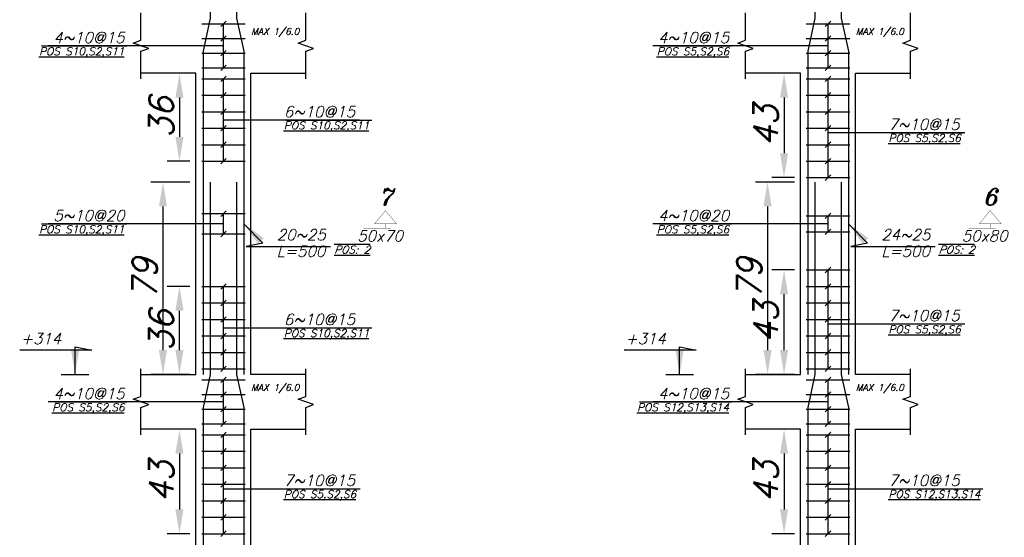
# Model space of a CAD drawing. Header units: inches. Extents: x 826 to 1034, y 702 to 834.
# Tile 7 of 93: x 892.67 to 900.76, y 717.7 to 721.95. Entities that reach past the tile are written whole.
import ezdxf
from ezdxf.enums import TextEntityAlignment as Align

# ---------------------------------------------------------------- set-up
doc = ezdxf.new("R2010")
doc.units = ezdxf.units.IN
doc.header["$MEASUREMENT"] = 0
doc.layers.add('SAZE_DRAWINGS', color=7, linetype='Continuous')
doc.styles.add('SAZE_STYLE', font='romansp.shx', dxfattribs={"oblique": 15})
doc.styles.add('SAZE_STYLE1', font='romant.shx', dxfattribs={"oblique": 15})
doc.dimstyles.new('SAZE_DIM_STYLE', dxfattribs={"dimtxt": 0.2, "dimasz": 0.2, "dimexe": 0.1, "dimexo": 0.05, "dimgap": 0.05, "dimtad": 0, "dimzin": 0, "dimdsep": 46, "dimtxsty": 'SAZE_STYLE', "dimcen": 0.09, "dimclrd": 2, "dimclre": 2, "dimclrt": 3, "dimadec": 0, "dimazin": 0, "dimtfac": 1, "dimtdec": 4, "dimtix": 1, "dimtmove": 1, "dimatfit": 3, "dimfxl": 1, "dimtolj": 1, "dimtzin": 0, "dimarcsym": 0})

# ---------------------------------------------------------------- blocks, each defined once
blk = doc.blocks.new('*D3698')
at = {"layer": 'Defpoints', "color": 0, "transparency": 16777216}
for p in [(894.1177, 720.6186), (893.8467, 719.0378), (894.1177, 719.0378)]:
    blk.add_point(p, dxfattribs=at)
at = {"layer": 'SAZE_DRAWINGS', "color": 2, "lineweight": -2, "transparency": 16777216}
for p, q in [((894.0677, 720.6186), (893.7467, 720.6186)), ((893.8467, 720.4186), (893.8467, 719.2378)), ((894.0677, 719.0378), (893.7467, 719.0378))]:
    blk.add_line(p, q, dxfattribs=at)
at = {"layer": 'SAZE_DRAWINGS', "color": 2, "transparency": 16777216}
for points in [[(893.8134, 720.4186), (893.88, 720.4186), (893.8467, 720.6186)], [(893.8134, 719.2378), (893.88, 719.2378), (893.8467, 719.0378)]]:
    blk.add_solid(points, dxfattribs=at)
at = {"layer": 'SAZE_DRAWINGS', "color": 3, "transparency": 16777216, "insert": (893.6967, 719.8282), "char_height": 0.2, "attachment_point": 5, "rotation": 90, "style": 'SAZE_STYLE'}
blk.add_mtext('\\A1;79', dxfattribs=at)
blk = doc.blocks.new('*D3700')
at = {"layer": 'Defpoints', "color": 0, "transparency": 16777216}
for p in [(894.1177, 718.5862), (893.9822, 717.728), (894.1177, 717.728)]:
    blk.add_point(p, dxfattribs=at)
at = {"layer": 'SAZE_DRAWINGS', "color": 2, "lineweight": -2, "transparency": 16777216}
for p, q in [((894.0677, 718.5862), (893.8822, 718.5862)), ((893.9822, 718.3862), (893.9822, 717.928)), ((894.0677, 717.728), (893.8822, 717.728))]:
    blk.add_line(p, q, dxfattribs=at)
at = {"layer": 'SAZE_DRAWINGS', "color": 2, "transparency": 16777216}
for points in [[(893.9489, 718.3862), (894.0155, 718.3862), (893.9822, 718.5862)], [(893.9489, 717.928), (894.0155, 717.928), (893.9822, 717.728)]]:
    blk.add_solid(points, dxfattribs=at)
at = {"layer": 'SAZE_DRAWINGS', "color": 3, "transparency": 16777216, "insert": (893.8322, 718.1571), "char_height": 0.2, "attachment_point": 5, "rotation": 90, "style": 'SAZE_STYLE'}
blk.add_mtext('\\A1;43', dxfattribs=at)
blk = doc.blocks.new('*D3702')
at = {"layer": 'Defpoints', "color": 0, "transparency": 16777216}
for p in [(893.9822, 719.7605), (894.1177, 719.7605), (894.1177, 719.0378)]:
    blk.add_point(p, dxfattribs=at)
at = {"layer": 'SAZE_DRAWINGS', "color": 2, "lineweight": -2, "transparency": 16777216}
for p, q in [((894.0677, 719.7605), (893.8822, 719.7605)), ((893.9822, 719.2378), (893.9822, 719.5605)), ((894.0677, 719.0378), (893.8822, 719.0378))]:
    blk.add_line(p, q, dxfattribs=at)
at = {"layer": 'SAZE_DRAWINGS', "color": 2, "transparency": 16777216}
for points in [[(893.9489, 719.5605), (894.0155, 719.5605), (893.9822, 719.7605)], [(893.9489, 719.2378), (894.0155, 719.2378), (893.9822, 719.0378)]]:
    blk.add_solid(points, dxfattribs=at)
at = {"layer": 'SAZE_DRAWINGS', "color": 3, "transparency": 16777216, "insert": (893.8322, 719.3991), "char_height": 0.2, "attachment_point": 5, "rotation": 90, "style": 'SAZE_STYLE'}
blk.add_mtext('\\A1;36', dxfattribs=at)
blk = doc.blocks.new('*D3703')
at = {"layer": 'Defpoints', "color": 0, "transparency": 16777216}
for p in [(894.1177, 721.5129), (893.9822, 720.7903), (894.1177, 720.7903)]:
    blk.add_point(p, dxfattribs=at)
at = {"layer": 'SAZE_DRAWINGS', "color": 2, "lineweight": -2, "transparency": 16777216}
for p, q in [((894.0677, 721.5129), (893.8822, 721.5129)), ((893.9822, 721.3129), (893.9822, 720.9903)), ((894.0677, 720.7903), (893.8822, 720.7903))]:
    blk.add_line(p, q, dxfattribs=at)
at = {"layer": 'SAZE_DRAWINGS', "color": 2, "transparency": 16777216}
for points in [[(893.9489, 721.3129), (894.0155, 721.3129), (893.9822, 721.5129)], [(893.9489, 720.9903), (894.0155, 720.9903), (893.9822, 720.7903)]]:
    blk.add_solid(points, dxfattribs=at)
at = {"layer": 'SAZE_DRAWINGS', "color": 3, "transparency": 16777216, "insert": (893.8322, 721.1516), "char_height": 0.2, "attachment_point": 5, "rotation": 90, "style": 'SAZE_STYLE'}
blk.add_mtext('\\A1;36', dxfattribs=at)
blk = doc.blocks.new('*D3600')
at = {"layer": 'Defpoints', "color": 0, "transparency": 16777216}
for p in [(899.0859, 720.6186), (898.815, 719.0378), (899.0859, 719.0378)]:
    blk.add_point(p, dxfattribs=at)
at = {"layer": 'SAZE_DRAWINGS', "color": 2, "lineweight": -2, "transparency": 16777216}
for p, q in [((899.0359, 720.6186), (898.715, 720.6186)), ((898.815, 720.4186), (898.815, 719.2378)), ((899.0359, 719.0378), (898.715, 719.0378))]:
    blk.add_line(p, q, dxfattribs=at)
at = {"layer": 'SAZE_DRAWINGS', "color": 2, "transparency": 16777216}
for points in [[(898.7816, 720.4186), (898.8483, 720.4186), (898.815, 720.6186)], [(898.7816, 719.2378), (898.8483, 719.2378), (898.815, 719.0378)]]:
    blk.add_solid(points, dxfattribs=at)
at = {"layer": 'SAZE_DRAWINGS', "color": 3, "transparency": 16777216, "insert": (898.665, 719.8282), "char_height": 0.2, "attachment_point": 5, "rotation": 90, "style": 'SAZE_STYLE'}
blk.add_mtext('\\A1;79', dxfattribs=at)
blk = doc.blocks.new('*D3607')
at = {"layer": 'Defpoints', "color": 0, "transparency": 16777216}
for p in [(899.0859, 718.5862), (898.9504, 717.728), (899.0859, 717.728)]:
    blk.add_point(p, dxfattribs=at)
at = {"layer": 'SAZE_DRAWINGS', "color": 2, "lineweight": -2, "transparency": 16777216}
for p, q in [((899.0359, 718.5862), (898.8504, 718.5862)), ((898.9504, 718.3862), (898.9504, 717.928)), ((899.0359, 717.728), (898.8504, 717.728))]:
    blk.add_line(p, q, dxfattribs=at)
at = {"layer": 'SAZE_DRAWINGS', "color": 2, "transparency": 16777216}
for points in [[(898.9171, 718.3862), (898.9838, 718.3862), (898.9504, 718.5862)], [(898.9171, 717.928), (898.9838, 717.928), (898.9504, 717.728)]]:
    blk.add_solid(points, dxfattribs=at)
at = {"layer": 'SAZE_DRAWINGS', "color": 3, "transparency": 16777216, "insert": (898.8004, 718.1571), "char_height": 0.2, "attachment_point": 5, "rotation": 90, "style": 'SAZE_STYLE'}
blk.add_mtext('\\A1;43', dxfattribs=at)
blk = doc.blocks.new('*D3609')
at = {"layer": 'Defpoints', "color": 0, "transparency": 16777216}
for p in [(898.9504, 719.896), (899.0859, 719.896), (899.0859, 719.0378)]:
    blk.add_point(p, dxfattribs=at)
at = {"layer": 'SAZE_DRAWINGS', "color": 2, "lineweight": -2, "transparency": 16777216}
for p, q in [((899.0359, 719.896), (898.8504, 719.896)), ((898.9504, 719.2378), (898.9504, 719.696)), ((899.0359, 719.0378), (898.8504, 719.0378))]:
    blk.add_line(p, q, dxfattribs=at)
at = {"layer": 'SAZE_DRAWINGS', "color": 2, "transparency": 16777216}
for points in [[(898.9171, 719.696), (898.9838, 719.696), (898.9504, 719.896)], [(898.9171, 719.2378), (898.9838, 719.2378), (898.9504, 719.0378)]]:
    blk.add_solid(points, dxfattribs=at)
at = {"layer": 'SAZE_DRAWINGS', "color": 3, "transparency": 16777216, "insert": (898.8004, 719.4669), "char_height": 0.2, "attachment_point": 5, "rotation": 90, "style": 'SAZE_STYLE'}
blk.add_mtext('\\A1;43', dxfattribs=at)
blk = doc.blocks.new('*D3610')
at = {"layer": 'Defpoints', "color": 0, "transparency": 16777216}
for p in [(899.0859, 721.5129), (898.9504, 720.6548), (899.0859, 720.6548)]:
    blk.add_point(p, dxfattribs=at)
at = {"layer": 'SAZE_DRAWINGS', "color": 2, "lineweight": -2, "transparency": 16777216}
for p, q in [((899.0359, 721.5129), (898.8504, 721.5129)), ((898.9504, 721.3129), (898.9504, 720.8548)), ((899.0359, 720.6548), (898.8504, 720.6548))]:
    blk.add_line(p, q, dxfattribs=at)
at = {"layer": 'SAZE_DRAWINGS', "color": 2, "transparency": 16777216}
for points in [[(898.9171, 721.3129), (898.9838, 721.3129), (898.9504, 721.5129)], [(898.9171, 720.8548), (898.9838, 720.8548), (898.9504, 720.6548)]]:
    blk.add_solid(points, dxfattribs=at)
at = {"layer": 'SAZE_DRAWINGS', "color": 3, "transparency": 16777216, "insert": (898.8004, 721.0838), "char_height": 0.2, "attachment_point": 5, "rotation": 90, "style": 'SAZE_STYLE'}
blk.add_mtext('\\A1;43', dxfattribs=at)

msp = doc.modelspace()

# ---------------------------------------------------------------- linework, layer by layer
at = {"layer": 'SAZE_DRAWINGS', "color": 3}
for p, q in [((894.1651, 721.9194), (894.5219, 721.9194)), ((899.1334, 721.9194), (899.4902, 721.9194)), ((894.1651, 721.799), (894.5219, 721.799)), ((899.1334, 721.799), (899.4902, 721.799)), ((894.1651, 721.6785), (894.5219, 721.6785)), ((899.1334, 721.6785), (899.4902, 721.6785)), ((894.1651, 721.5581), (894.5219, 721.5581)), ((899.1334, 721.5581), (899.4902, 721.5581)), ((894.1651, 721.4677), (894.5219, 721.4677)), ((899.1334, 721.4677), (899.4902, 721.4677)), ((894.1651, 721.3322), (894.5219, 721.3322)), ((899.1334, 721.3322), (899.4902, 721.3322)), ((894.1651, 721.1967), (894.5219, 721.1967)), ((899.1334, 721.1967), (899.4902, 721.1967)), ((894.1651, 721.0612), (894.5219, 721.0612)), ((899.1334, 721.0612), (899.4902, 721.0612)), ((894.1651, 720.9258), (894.5219, 720.9258)), ((899.1334, 720.9258), (899.4902, 720.9258)), ((894.1651, 720.7903), (894.5219, 720.7903)), ((899.1334, 720.7903), (899.4902, 720.7903)), ((899.1334, 720.6548), (899.4902, 720.6548)), ((894.1651, 720.3589), (894.5219, 720.3589)), ((899.1334, 720.3416), (899.4902, 720.3416)), ((899.1334, 720.2091), (899.4902, 720.2091)), ((894.1651, 720.1918), (894.5219, 720.1918)), ((899.1334, 719.896), (899.4902, 719.896)), ((894.1651, 719.7605), (894.5219, 719.7605)), ((899.1334, 719.7605), (899.4902, 719.7605)), ((894.1651, 719.625), (894.5219, 719.625)), ((899.1334, 719.625), (899.4902, 719.625)), ((894.1651, 719.4895), (894.5219, 719.4895)), ((899.1334, 719.4895), (899.4902, 719.4895)), ((894.1651, 719.354), (894.5219, 719.354)), ((899.1334, 719.354), (899.4902, 719.354)), ((894.1651, 719.2185), (894.5219, 719.2185)), ((899.1334, 719.2185), (899.4902, 719.2185)), ((894.1651, 719.083), (894.5219, 719.083)), ((899.1334, 719.083), (899.4902, 719.083)), ((893.0111, 719.0378), (893.2369, 719.0378)), ((894.1651, 718.9926), (894.5219, 718.9926)), ((897.9794, 719.0378), (898.2052, 719.0378)), ((899.1334, 718.9926), (899.4902, 718.9926)), ((894.1651, 718.8722), (894.5219, 718.8722)), ((899.1334, 718.8722), (899.4902, 718.8722)), ((894.1651, 718.7518), (894.5219, 718.7518)), ((899.1334, 718.7518), (899.4902, 718.7518)), ((894.1651, 718.6313), (894.5219, 718.6313)), ((899.1334, 718.6313), (899.4902, 718.6313)), ((894.1651, 718.541), (894.5219, 718.541)), ((899.1334, 718.541), (899.4902, 718.541)), ((894.1651, 718.4055), (894.5219, 718.4055)), ((899.1334, 718.4055), (899.4902, 718.4055)), ((894.1651, 718.27), (894.5219, 718.27)), ((899.1334, 718.27), (899.4902, 718.27)), ((894.1651, 718.1345), (894.5219, 718.1345)), ((899.1334, 718.1345), (899.4902, 718.1345)), ((894.1651, 717.999), (894.5219, 717.999)), ((899.1334, 717.999), (899.4902, 717.999)), ((894.1651, 717.8635), (894.5219, 717.8635)), ((899.1334, 717.8635), (899.4902, 717.8635)), ((894.1651, 717.728), (894.5219, 717.728)), ((899.1334, 717.728), (899.4902, 717.728))]:
    msp.add_line(p, q, dxfattribs=at)
at = {"layer": 'SAZE_DRAWINGS', "color": 2}
for p, q in [((894.3661, 721.942), (894.3209, 721.8968)), ((894.3435, 721.5581), (894.3435, 721.9194)), ((899.3344, 721.942), (899.2892, 721.8968)), ((899.3118, 721.5581), (899.3118, 721.9194)), ((894.3661, 721.8215), (894.3209, 721.7764)), ((899.3344, 721.8215), (899.2892, 721.7764)), ((894.3435, 721.7387), (892.9041, 721.7387)), ((899.3118, 721.7387), (897.8724, 721.7387)), ((894.3661, 721.7011), (894.3209, 721.6559)), ((899.3344, 721.7011), (899.2892, 721.6559)), ((894.3661, 721.5807), (894.3209, 721.5355)), ((899.3344, 721.5807), (899.2892, 721.5355)), ((894.3661, 721.4903), (894.3209, 721.4452)), ((899.3344, 721.4903), (899.2892, 721.4452)), ((894.3435, 720.7903), (894.3435, 721.4677)), ((899.3118, 720.6548), (899.3118, 721.4677)), ((894.3661, 721.3548), (894.3209, 721.3097)), ((899.3344, 721.3548), (899.2892, 721.3097)), ((894.3661, 721.2193), (894.3209, 721.1742)), ((899.3344, 721.2193), (899.2892, 721.1742)), ((894.3661, 721.0838), (894.3209, 721.0387)), ((894.3435, 721.129), (895.4625, 721.129)), ((899.3344, 721.0838), (899.2892, 721.0387)), ((899.3118, 721.0251), (900.435, 721.0251)), ((894.3661, 720.9483), (894.3209, 720.9032)), ((899.3344, 720.9483), (899.2892, 720.9032)), ((894.3661, 720.8128), (894.3209, 720.7677)), ((899.3344, 720.8128), (899.2892, 720.7677)), ((899.3344, 720.6773), (899.2892, 720.6322)), ((894.3661, 720.3815), (894.3209, 720.3363)), ((894.3435, 720.1918), (894.3435, 720.3589)), ((899.3344, 720.3642), (899.2892, 720.319)), ((894.3435, 720.2754), (892.9041, 720.2754)), ((899.3118, 720.2754), (897.8724, 720.2754)), ((899.3118, 720.2091), (899.3118, 720.3416)), ((894.3661, 720.2144), (894.3209, 720.1692)), ((899.3344, 720.2317), (899.2892, 720.1865)), ((899.3344, 719.9185), (899.2892, 719.8734)), ((899.3118, 719.083), (899.3118, 719.896)), ((894.3661, 719.7831), (894.3209, 719.7379)), ((894.3435, 719.083), (894.3435, 719.7605)), ((899.3344, 719.7831), (899.2892, 719.7379)), ((894.3661, 719.6476), (894.3209, 719.6024)), ((899.3344, 719.6476), (899.2892, 719.6024)), ((894.3661, 719.5121), (894.3209, 719.4669)), ((899.3344, 719.5121), (899.2892, 719.4669)), ((894.3435, 719.4217), (895.4625, 719.4217)), ((899.3118, 719.4533), (900.435, 719.4533)), ((894.3661, 719.3766), (894.3209, 719.3314)), ((899.3344, 719.3766), (899.2892, 719.3314)), ((894.3661, 719.2411), (894.3209, 719.1959)), ((899.3344, 719.2411), (899.2892, 719.1959)), ((894.3661, 719.1056), (894.3209, 719.0604)), ((899.3344, 719.1056), (899.2892, 719.0604)), ((894.3661, 719.0152), (894.3209, 718.9701)), ((894.3435, 718.6313), (894.3435, 718.9926)), ((899.3344, 719.0152), (899.2892, 718.9701)), ((899.3118, 718.6313), (899.3118, 718.9926)), ((894.3661, 718.8948), (894.3209, 718.8496)), ((899.3344, 718.8948), (899.2892, 718.8496)), ((894.3435, 718.812), (892.9041, 718.812)), ((894.3661, 718.7743), (894.3209, 718.7292)), ((899.3118, 718.812), (897.8724, 718.812)), ((899.3344, 718.7743), (899.2892, 718.7292)), ((894.3661, 718.6539), (894.3209, 718.6087)), ((899.3344, 718.6539), (899.2892, 718.6087)), ((894.3661, 718.5636), (894.3209, 718.5184)), ((894.3435, 717.728), (894.3435, 718.541)), ((899.3344, 718.5636), (899.2892, 718.5184)), ((899.3118, 717.728), (899.3118, 718.541)), ((894.3661, 718.4281), (894.3209, 718.3829)), ((899.3344, 718.4281), (899.2892, 718.3829)), ((894.3661, 718.2926), (894.3209, 718.2474)), ((899.3344, 718.2926), (899.2892, 718.2474)), ((894.3661, 718.1571), (894.3209, 718.1119)), ((894.3435, 718.0984), (895.4668, 718.0984)), ((899.3344, 718.1571), (899.2892, 718.1119)), ((899.3118, 718.0984), (900.435, 718.0984)), ((894.3661, 718.0216), (894.3209, 717.9764)), ((899.3344, 718.0216), (899.2892, 717.9764)), ((894.3661, 717.8861), (894.3209, 717.8409)), ((899.3344, 717.8861), (899.2892, 717.8409)), ((894.3661, 717.7506), (894.3209, 717.7054)), ((899.3344, 717.7506), (899.2892, 717.7054))]:
    msp.add_line(p, q, dxfattribs=at)
at = {"layer": 'SAZE_DRAWINGS', "color": 6}
for points in [[(894.2351, 723.5454), (894.2351, 721.9646), (894.1764, 721.6936), (894.1764, 719.0378)], [(894.4519, 723.5454), (894.4519, 721.9646), (894.5106, 721.6936), (894.5106, 719.0378)], [(899.2034, 723.5454), (899.2034, 721.9646), (899.1447, 721.6936), (899.1447, 719.0378)], [(899.4202, 723.5454), (899.4202, 721.9646), (899.4789, 721.6936), (899.4789, 719.0378)], [(894.2351, 720.6186), (894.2351, 719.0378), (894.1764, 718.7668), (894.1764, 716.1111)], [(894.4519, 720.6186), (894.4519, 719.0378), (894.5106, 718.7668), (894.5106, 716.1111)], [(899.2034, 720.6186), (899.2034, 719.0378), (899.1447, 718.7668), (899.1447, 716.1111)], [(899.4202, 720.6186), (899.4202, 719.0378), (899.4789, 718.7668), (899.4789, 716.1111)]]:
    msp.add_lwpolyline(points, dxfattribs=at)
at = {"layer": 'SAZE_DRAWINGS', "color": 1}
for points in [[(893.666, 721.4677), (893.666, 721.6936), (893.7293, 721.7162), (893.6028, 721.7613), (893.666, 721.7839), (893.666, 722.0097)], [(895.021, 721.4677), (895.021, 721.6936), (895.0842, 721.7162), (894.9578, 721.7613), (895.021, 721.7839), (895.021, 722.0097)], [(898.6343, 721.4677), (898.6343, 721.6936), (898.6975, 721.7162), (898.5711, 721.7613), (898.6343, 721.7839), (898.6343, 722.0097)], [(899.9893, 721.4677), (899.9893, 721.6936), (900.0525, 721.7162), (899.926, 721.7613), (899.9893, 721.7839), (899.9893, 722.0097)], [(893.666, 718.541), (893.666, 718.7668), (893.7293, 718.7894), (893.6028, 718.8346), (893.666, 718.8571), (893.666, 719.083)], [(895.021, 718.541), (895.021, 718.7668), (895.0842, 718.7894), (894.9578, 718.8346), (895.021, 718.8571), (895.021, 719.083)], [(898.6343, 718.541), (898.6343, 718.7668), (898.6975, 718.7894), (898.5711, 718.8346), (898.6343, 718.8571), (898.6343, 719.083)], [(899.9893, 718.541), (899.9893, 718.7668), (900.0525, 718.7894), (899.926, 718.8346), (899.9893, 718.8571), (899.9893, 719.083)]]:
    msp.add_lwpolyline(points, dxfattribs=at)
at = {"layer": 'SAZE_DRAWINGS', "color": 3}
for points in [[(893.666, 719.0378), (894.1177, 719.0378), (894.1177, 721.5129), (893.666, 721.5129)], [(895.021, 719.0378), (894.5693, 719.0378), (894.5693, 721.5129), (895.021, 721.5129)], [(898.6343, 719.0378), (899.0859, 719.0378), (899.0859, 721.5129), (898.6343, 721.5129)], [(899.9893, 719.0378), (899.5376, 719.0378), (899.5376, 721.5129), (899.9893, 721.5129)], [(893.666, 716.1111), (894.1177, 716.1111), (894.1177, 718.5862), (893.666, 718.5862)], [(895.021, 716.1111), (894.5693, 716.1111), (894.5693, 718.5862), (895.021, 718.5862)], [(898.6343, 716.1111), (899.0859, 716.1111), (899.0859, 718.5862), (898.6343, 718.5862)], [(899.9893, 716.1111), (899.5376, 716.1111), (899.5376, 718.5862), (899.9893, 718.5862)]]:
    msp.add_lwpolyline(points, dxfattribs=at)
at = {"layer": 'SAZE_DRAWINGS', "color": 3, "const_width": 0.00226}
for points in [[(895.5856, 720.2754), (895.7662, 720.2754), (895.6759, 720.3838)], [(900.5538, 720.2754), (900.7345, 720.2754), (900.6442, 720.3838)]]:
    msp.add_lwpolyline(points, close=True, dxfattribs=at)
for points in [[(895.6759, 720.2754), (895.6759, 720.2392), (895.7211, 720.2392), (895.4952, 720.2392)], [(900.6442, 720.2754), (900.6442, 720.2392), (900.6893, 720.2392), (900.4635, 720.2392)]]:
    msp.add_lwpolyline(points, dxfattribs=at)

# ---------------------------------------------------------------- texts
at = {"layer": 'SAZE_DRAWINGS', "color": 2, "style": 'SAZE_STYLE', "oblique": 15}
for s, p in [('4~10@15', (893.5305, 721.7613)), ('4~10@15', (898.4988, 721.7613)), ('5~10@20', (893.5305, 720.2979)), ('4~10@20', (898.4988, 720.2979)), ('4~10@15', (893.5305, 718.8346)), ('4~10@15', (898.4988, 718.8346))]:
    msp.add_text(s, height=0.09033, dxfattribs=at).set_placement(p, align=Align.RIGHT)
at = {"layer": 'SAZE_DRAWINGS', "color": 3, "style": 'SAZE_STYLE', "oblique": 15}
for p in [(894.5716, 721.8291), (899.5399, 721.8291), (894.5716, 718.9023), (899.5399, 718.9023)]:
    msp.add_text('MAX 1/6.0', height=0.0542, dxfattribs=at).set_placement(p)
at = {"layer": 'SAZE_DRAWINGS', "color": 2, "style": 'SAZE_STYLE', "oblique": 15}
for s, p in [('%%U%%OPOS S10,S2,S11', (893.5306, 721.7252)), ('%%U%%OPOS S5,S2,S6', (898.4989, 721.7252)), ('%%U%%OPOS S10,S2,S11', (893.5306, 720.2618)), ('%%U%%OPOS S5,S2,S6', (898.4989, 720.2618)), ('%%U%%OPOS S5,S2,S6', (893.5306, 718.7984)), ('%%U%%OPOS S12,S13,S14', (898.4989, 718.7984))]:
    msp.add_text(s, height=0.063232, dxfattribs=at).set_placement(p, align=Align.TOP_RIGHT)
for s, p in [('6~10@15', (894.8403, 721.1516)), ('7~10@15', (899.8086, 721.0477)), ('7~10@15', (899.8086, 719.4759)), ('6~10@15', (894.8403, 719.4443)), ('7~10@15', (894.8403, 718.1209)), ('7~10@15', (899.8086, 718.1209))]:
    msp.add_text(s, height=0.09033, dxfattribs=at).set_placement(p)
for s, p in [('%%U%%OPOS S10,S2,S11', (894.8404, 721.1154)), ('%%U%%OPOS S5,S2,S6', (899.8087, 721.0116)), ('%%U%%OPOS S10,S2,S11', (894.8404, 719.4082)), ('%%U%%OPOS S5,S2,S6', (899.8087, 719.4398)), ('%%U%%OPOS S5,S2,S6', (894.8404, 718.0848)), ('%%U%%OPOS S12,S13,S14', (899.8087, 718.0848))]:
    msp.add_text(s, height=0.063232, dxfattribs=at).set_placement(p, align=Align.TOP_LEFT)
at = {"layer": 'SAZE_DRAWINGS', "color": 3, "style": 'SAZE_STYLE1', "oblique": 15}
for s, p in [('7', (895.6759, 720.4289)), ('6', (900.6442, 720.4289))]:
    msp.add_text(s, height=0.1355, dxfattribs=at).set_placement(p, align=Align.CENTER)
for s, p in [('50x70', (895.6307, 720.2212)), ('50x80', (900.599, 720.2212))]:
    msp.add_text(s, height=0.09033, dxfattribs=at).set_placement(p, align=Align.TOP_CENTER)
at = {"layer": 'SAZE_DRAWINGS', "color": 3, "char_height": 0.09033, "style": 'SAZE_STYLE'}
for s, insert, attachment_point in [('\\A1;20~25', (894.7816, 720.1399), 7), ('\\A1;24~25', (899.7499, 720.1399), 7), ('+314', (893.0111, 719.2862), 9), ('+314', (897.9794, 719.2862), 9)]:
    msp.add_mtext(s, dxfattribs=dict(at, insert=insert, attachment_point=attachment_point))
at = {"layer": 'SAZE_DRAWINGS', "color": 2, "attachment_point": 1, "style": 'SAZE_STYLE'}
for s, insert, char_height in [('L=500', (894.7816, 720.0947), 0.09033), ('{\\Q20;\\L\\OPOS: 2}', (895.2527, 720.0947), 0.063232), ('L=500', (899.7499, 720.0947), 0.09033), ('{\\Q20;\\L\\OPOS: 2}', (900.2209, 720.0947), 0.063232)]:
    msp.add_mtext(s, dxfattribs=dict(at, insert=insert, char_height=char_height))

# ---------------------------------------------------------------- dimensions: what is measured, and where the dimension line sits
at = {"layer": 'SAZE_DRAWINGS', "color": 3}
for base, p1, p2, override, picture, middle in [((893.9822, 720.7903), (894.1177, 721.5129), (894.1177, 720.7903), {"dimtxt": 0.2, "dimasz": 0.2, "dimgap": 0.05, "dimtad": 1, "dimtoh": 1, "dimdec": 1, "dimlfac": 50, "dimrnd": 0.5, "dimzin": 8, "dimclrd": 2, "dimclre": 2, "dimclrt": 3}, '*D3703', (893.8322, 721.1516)), ((898.9504, 720.6548), (899.0859, 721.5129), (899.0859, 720.6548), {"dimtxt": 0.2, "dimasz": 0.2, "dimgap": 0.05, "dimtad": 1, "dimtoh": 1, "dimdec": 1, "dimlfac": 50, "dimrnd": 0.5, "dimzin": 8, "dimclrd": 2, "dimclre": 2, "dimclrt": 3}, '*D3610', (898.8004, 721.0838)), ((893.8467, 719.0378), (894.1177, 720.6186), (894.1177, 719.0378), {"dimtxt": 0.2, "dimasz": 0.2, "dimgap": 0.05, "dimtad": 1, "dimtoh": 1, "dimdec": 1, "dimlfac": 50, "dimrnd": 1, "dimzin": 8, "dimclrd": 2, "dimclre": 2, "dimclrt": 3}, '*D3698', (893.6967, 719.8282)), ((898.815, 719.0378), (899.0859, 720.6186), (899.0859, 719.0378), {"dimtxt": 0.2, "dimasz": 0.2, "dimgap": 0.05, "dimtad": 1, "dimtoh": 1, "dimdec": 1, "dimlfac": 50, "dimrnd": 1, "dimzin": 8, "dimclrd": 2, "dimclre": 2, "dimclrt": 3}, '*D3600', (898.665, 719.8282)), ((898.9504, 719.896), (899.0859, 719.0378), (899.0859, 719.896), {"dimtxt": 0.2, "dimasz": 0.2, "dimgap": 0.05, "dimtad": 1, "dimtoh": 1, "dimdec": 1, "dimlfac": 50, "dimrnd": 0.5, "dimzin": 8, "dimclrd": 2, "dimclre": 2, "dimclrt": 3}, '*D3609', (898.8004, 719.4669)), ((893.9822, 719.7605), (894.1177, 719.0378), (894.1177, 719.7605), {"dimtxt": 0.2, "dimasz": 0.2, "dimgap": 0.05, "dimtad": 1, "dimtoh": 1, "dimdec": 1, "dimlfac": 50, "dimrnd": 0.5, "dimzin": 8, "dimclrd": 2, "dimclre": 2, "dimclrt": 3}, '*D3702', (893.8322, 719.3991)), ((893.9822, 717.728), (894.1177, 718.5862), (894.1177, 717.728), {"dimtxt": 0.2, "dimasz": 0.2, "dimgap": 0.05, "dimtad": 1, "dimtoh": 1, "dimdec": 1, "dimlfac": 50, "dimrnd": 0.5, "dimzin": 8, "dimclrd": 2, "dimclre": 2, "dimclrt": 3}, '*D3700', (893.8322, 718.1571)), ((898.9504, 717.728), (899.0859, 718.5862), (899.0859, 717.728), {"dimtxt": 0.2, "dimasz": 0.2, "dimgap": 0.05, "dimtad": 1, "dimtoh": 1, "dimdec": 1, "dimlfac": 50, "dimrnd": 0.5, "dimzin": 8, "dimclrd": 2, "dimclre": 2, "dimclrt": 3}, '*D3607', (898.8004, 718.1571))]:
    dim = msp.add_linear_dim(base=base, p1=p1, p2=p2, angle=90, dimstyle='SAZE_DIM_STYLE', override=override, dxfattribs=at)
    dim.commit()
    dim.dimension.update_dxf_attribs({"geometry": picture, "text_midpoint": middle})

# ---------------------------------------------------------------- leaders
at = {"layer": 'SAZE_DRAWINGS', "color": 7, "annotation_type": 0, "has_hookline": 1}
for points, hookline_direction, text_width in [([(894.5106, 720.2754), (894.6687, 720.1173), (894.5316, 720.0899), (894.7316, 720.0899)], 0, 0.4415), ([(899.4789, 720.2754), (899.637, 720.1173), (899.4999, 720.0899), (899.6999, 720.0899)], 0, 0.4415), ([(893.124, 719.0378), (893.124, 719.2636), (893.2611, 719.2362), (893.0611, 719.2362)], 1, 0.3418), ([(898.0923, 719.0378), (898.0923, 719.2636), (898.2294, 719.2362), (898.0294, 719.2362)], 1, 0.3418)]:
    msp.add_leader(points, dimstyle='SAZE_DIM_STYLE', override={"dimasz": 0.2, "dimgap": 0.05, "dimtad": 1, "dimtoh": 1, "dimrnd": 0.05, "dimclrd": 2}, dxfattribs=dict(at, hookline_direction=hookline_direction, text_width=text_width))

doc.saveas('drawing.dxf')
